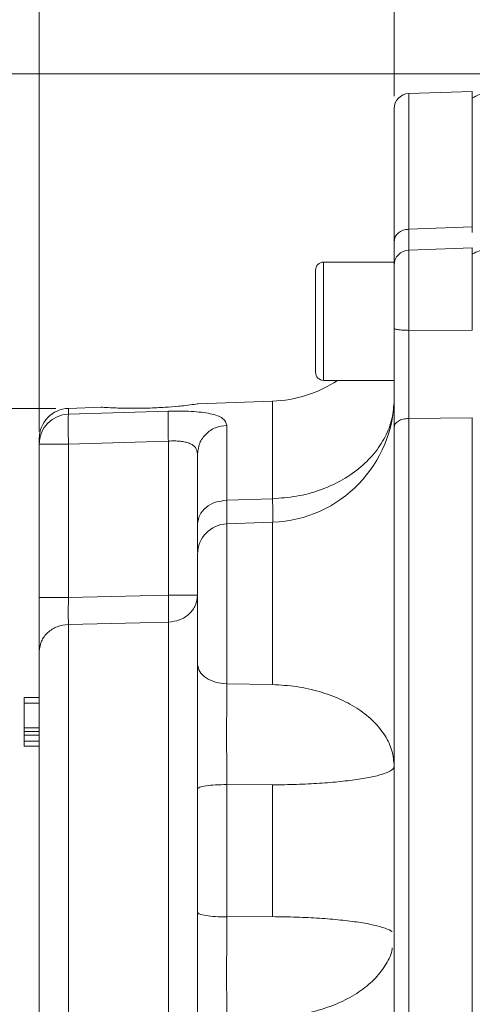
# Model space of a CAD drawing. Header units: inches. Extents: x 0.3 to 33.9, y 0.2 to 21.7.
# Tile 5 of 19: x 4.1 to 5.9, y 9.4 to 13.3. Entities that reach past the tile are written whole.
import ezdxf

# ---------------------------------------------------------------- set-up
doc = ezdxf.new("R2010")
doc.units = ezdxf.units.IN
doc.header["$MEASUREMENT"] = 0
doc.layers.add('SLD-0', color=7, linetype='Continuous', lineweight=15)
doc.styles.add('SLDTEXTSTYLE0', font='TXT', dxfattribs={"width": 0.75})
doc.dimstyles.new('SLDDIMSTYLE0', dxfattribs={"dimtxt": 0.25, "dimasz": 0.13, "dimexe": 0, "dimexo": 0.0625, "dimgap": 0.0625, "dimtad": 0, "dimtih": 1, "dimtoh": 1, "dimrnd": 1e-09, "dimzin": 12, "dimdsep": 46, "dimtxsty": 'SLDTEXTSTYLE0', "dimsah": 1, "dimcen": 0.09, "dimadec": 0, "dimazin": 3, "dimtfac": 1, "dimtofl": 0, "dimtmove": 0, "dimatfit": 3, "dimfxl": 1, "dimfrac": 2, "dimtolj": 1, "dimtzin": 12, "dimarcsym": 0})

# ---------------------------------------------------------------- blocks, each defined once
blk = doc.blocks.new('_D_6')
at = {"layer": 'SLD-0'}
for p, q in [((4.1765, 11.643), (4.1765, 15.2266)), ((5.5962, 15.1384), (5.5455, 15.1384)), ((5.5455, 15.1384), (5.5455, 14.7415)), ((6.7392, 15.1384), (6.79, 15.1384)), ((6.79, 15.1384), (6.79, 14.7415)), ((4.1765, 15.1016), (5.4567, 15.1016)), ((8.159, 15.1016), (6.8787, 15.1016)), ((5.5455, 14.7415), (5.5962, 14.7415)), ((6.79, 14.7415), (6.7392, 14.7415))]:
    blk.add_line(p, q, dxfattribs=at)
for points in [[(4.1765, 15.1016), (4.3065, 15.0816), (4.3065, 15.1216)], [(8.159, 15.1016), (8.029, 15.1216), (8.029, 15.0816)]]:
    blk.add_solid(points, dxfattribs=at)
at = {"layer": 'SLD-0', "char_height": 0.25, "attachment_point": 1, "style": 'SLDTEXTSTYLE0'}
for s, insert in [('3.98', (5.7429, 15.5114, -0.8581)), ('101.16', (5.6597, 15.0638, -0.8581))]:
    blk.add_mtext(s, dxfattribs=dict(at, insert=insert))
blk = doc.blocks.new('_D_7')
at = {"layer": 'SLD-0'}
for p, q in [((5.5845, 12.9724), (5.5845, 14.0317)), ((6.3926, 13.9435), (6.3418, 13.9435)), ((6.3418, 13.9435), (6.3418, 13.5467)), ((7.3508, 13.9435), (7.4016, 13.9435)), ((7.4016, 13.9435), (7.4016, 13.5467)), ((5.5845, 13.9067), (6.2531, 13.9067)), ((8.159, 13.9067), (7.4903, 13.9067)), ((6.3418, 13.5467), (6.3926, 13.5467)), ((7.4016, 13.5467), (7.3508, 13.5467))]:
    blk.add_line(p, q, dxfattribs=at)
for points in [[(5.5845, 13.9067), (5.7145, 13.8867), (5.7145, 13.9267)], [(8.159, 13.9067), (8.029, 13.9267), (8.029, 13.8867)]]:
    blk.add_solid(points, dxfattribs=at)
at = {"layer": 'SLD-0', "char_height": 0.25, "attachment_point": 1, "style": 'SLDTEXTSTYLE0'}
for s, insert in [('2.57', (6.4469, 14.3166, -0.8581)), ('65.39', (6.4561, 13.8689, -0.8581))]:
    blk.add_mtext(s, dxfattribs=dict(at, insert=insert))
blk = doc.blocks.new('_D_10')
at = {"layer": 'SLD-0'}
for p, q in [((4.2423, 11.7344), (3.1253, 11.7344)), ((3.2503, 11.7344), (3.2503, 9.0184)), ((2.6789, 8.6444), (2.6281, 8.6444)), ((2.6281, 8.6444), (2.6281, 8.2475)), ((3.8218, 8.6444), (3.8726, 8.6444)), ((3.8726, 8.6444), (3.8726, 8.2475)), ((2.6281, 8.2475), (2.6789, 8.2475)), ((3.8726, 8.2475), (3.8218, 8.2475)), ((3.2503, 5.4808), (3.2503, 8.1967)), ((4.6119, 5.4808), (3.1253, 5.4808))]:
    blk.add_line(p, q, dxfattribs=at)
for points in [[(3.2503, 11.7344), (3.2303, 11.6044), (3.2703, 11.6044)], [(3.2503, 5.4808), (3.2703, 5.6108), (3.2303, 5.6108)]]:
    blk.add_solid(points, dxfattribs=at)
at = {"layer": 'SLD-0', "char_height": 0.25, "attachment_point": 1, "style": 'SLDTEXTSTYLE0'}
for s, insert in [('6.25', (2.8255, 9.0174, -0.8581)), ('158.84', (2.7423, 8.5698, -0.8581))]:
    blk.add_mtext(s, dxfattribs=dict(at, insert=insert))
blk = doc.blocks.new('_D_11')
at = {"layer": 'SLD-0'}
for p, q in [((8.109, 13.0604), (1.708, 13.0604)), ((1.833, 13.0604), (1.833, 9.6814)), ((1.2615, 9.3074), (1.2107, 9.3074)), ((1.2107, 9.3074), (1.2107, 8.9105)), ((2.4045, 9.3074), (2.4552, 9.3074)), ((2.4552, 9.3074), (2.4552, 8.9105)), ((1.2107, 8.9105), (1.2615, 8.9105)), ((2.4552, 8.9105), (2.4045, 8.9105)), ((1.833, 5.4808), (1.833, 8.8597)), ((4.6119, 5.4808), (1.708, 5.4808))]:
    blk.add_line(p, q, dxfattribs=at)
for points in [[(1.833, 13.0604), (1.813, 12.9304), (1.853, 12.9304)], [(1.833, 5.4808), (1.853, 5.6108), (1.813, 5.6108)]]:
    blk.add_solid(points, dxfattribs=at)
at = {"layer": 'SLD-0', "char_height": 0.25, "attachment_point": 1, "style": 'SLDTEXTSTYLE0'}
for s, insert in [('7.58', (1.4082, 9.6804, -0.8581)), ('192.52', (1.325, 9.2328, -0.8581))]:
    blk.add_mtext(s, dxfattribs=dict(at, insert=insert))

msp = doc.modelspace()

# ---------------------------------------------------------------- linework, layer by layer
at = {"color": 7, "linetype": 'Continuous', "lineweight": 15}
for p, q in [((5.8945, 12.9912), (5.6424, 12.9824)), ((5.8945, 12.4537), (5.8945, 12.9912)), ((5.6424, 12.4448), (5.8945, 12.4537)), ((5.8945, 12.4316), (5.8945, 12.4537)), ((5.8945, 12.3706), (5.6424, 12.3618)), ((5.8945, 12.0438), (5.8945, 12.3706)), ((5.5845, 12.3143), (5.3045, 12.3143)), ((5.5845, 12.3143), (5.5845, 11.8453)), ((5.2725, 12.2823), (5.2725, 11.8773)), ((5.6424, 12.0437), (5.8945, 12.0438)), ((5.3045, 11.8453), (5.5845, 11.8453)), ((5.1019, 11.7627), (4.8055, 11.7523)), ((4.4237, 11.739), (4.2923, 11.7344)), ((4.2923, 11.7113), (4.6886, 11.7229)), ((5.6424, 11.6945), (5.8945, 11.6972)), ((5.6424, 8.2662), (5.6424, 11.6945)), ((5.8945, 8.2635), (5.8945, 11.6972)), ((4.9203, 11.6673), (4.9203, 11.37)), ((4.1765, 11.6145), (4.1765, 11.593)), ((4.2923, 11.593), (4.6886, 11.6047)), ((4.6886, 11.6047), (4.6886, 10.9935)), ((4.1765, 11.593), (4.2923, 11.593)), ((4.1765, 10.985), (4.1765, 11.593)), ((4.2923, 11.593), (4.2923, 10.985)), ((4.9203, 11.37), (5.1019, 11.3763)), ((5.1019, 11.2827), (4.9203, 11.2764)), ((4.2923, 10.985), (4.6886, 10.9935)), ((4.2923, 10.8778), (4.6886, 10.8867)), ((4.9203, 10.6423), (5.1019, 10.6391)), ((4.1765, 10.588), (4.1165, 10.588)), ((4.1765, 10.5659), (4.1165, 10.5659)), ((4.1165, 10.5659), (4.1165, 10.4673)), ((4.1165, 10.4673), (4.1765, 10.4673)), ((4.1165, 10.4528), (4.1765, 10.4528)), ((4.1165, 10.4387), (4.1765, 10.4387)), ((4.1165, 10.4387), (4.1165, 10.4149)), ((4.1765, 10.4149), (4.1165, 10.4149)), ((4.1765, 10.3956), (4.1165, 10.3956)), ((5.1019, 10.2417), (4.9203, 10.243)), ((4.9203, 10.243), (4.9203, 9.7178)), ((5.1019, 9.7191), (5.1019, 10.2417)), ((4.9203, 9.7178), (5.1019, 9.7191))]:
    msp.add_line(p, q, dxfattribs=at)
at = {"color": 8, "linetype": 'Continuous', "lineweight": 15}
for p, q in [((5.6424, 12.4448), (5.6424, 12.9824)), ((5.6424, 12.0437), (5.6424, 12.3618)), ((5.3045, 12.3143), (5.3045, 11.8453)), ((5.1019, 11.3763), (5.1019, 11.7627)), ((4.2923, 11.7344), (4.2923, 11.7113)), ((5.1019, 10.6391), (5.1019, 11.2827)), ((4.9203, 11.2764), (4.9203, 10.6423)), ((4.2923, 8.9763), (4.2923, 10.8778)), ((4.6886, 8.9625), (4.6886, 10.8867))]:
    msp.add_line(p, q, dxfattribs=at)
at = {"color": 7, "linetype": 'Continuous', "lineweight": 15}
for centre, radius, start, end in [((5.6445, 12.9224), 0.06, 92, 180), ((5.959, 12.8635), 0.12, 92, 122.5136), ((5.6445, 12.3018), 0.06, 92, 180), ((5.959, 12.2445), 0.12, 92, 122.5136), ((5.3045, 12.2823), 0.032, 90, 180), ((5.3045, 11.8773), 0.032, 180, 270), ((5.0845, 12.2624), 0.5, 272, 303.4647), ((5.0845, 11.7824), 0.5, 272, 0), ((4.2965, 11.6145), 0.12, 92, 180), ((4.2956, 11.5922), 0.1192, 91.6062, 179.6359), ((4.9245, 11.1565), 0.12, 92, 180)]:
    msp.add_arc(centre, radius, start, end, dxfattribs=at)
for points, knots in [([(5.5845, 12.3956), (5.5845, 12.4478), (5.5845, 12.5532), (5.5845, 12.6815), (5.5845, 12.787), (5.5845, 12.8639), (5.5845, 12.9132), (5.5845, 12.9193), (5.5845, 12.9224)], [0, 0, 0, 0, 0.159873, 0.322664, 0.488197, 0.657718, 0.828396, 1, 1, 1, 1]), ([(5.5845, 12.3956), (5.5853, 12.4019), (5.587, 12.4146), (5.6003, 12.4306), (5.6194, 12.4421), (5.6347, 12.4439), (5.6424, 12.4448)], [0, 0, 0, 0, 0.25, 0.5, 0.749998, 1, 1, 1, 1]), ([(5.5845, 12.3123), (5.5845, 12.3218), (5.5845, 12.3411), (5.5845, 12.3773), (5.5845, 12.3956)], [0, 0, 0, 0, 0.493361, 1, 1, 1, 1]), ([(5.5845, 12.0514), (5.5845, 12.0681), (5.5845, 12.1019), (5.5845, 12.1521), (5.5845, 12.1984), (5.5845, 12.2381), (5.5845, 12.2699), (5.5845, 12.2914), (5.5845, 12.3018), (5.5845, 12.3008), (5.5845, 12.3004)], [0, 0, 0, 0, 0.132662, 0.26886, 0.405058, 0.53772, 0.670382, 0.80658, 0.942778, 1, 1, 1, 1]), ([(5.5845, 12.0514), (5.5853, 12.0504), (5.587, 12.0484), (5.6003, 12.0459), (5.6194, 12.0442), (5.6347, 12.0439), (5.6424, 12.0437)], [0, 0, 0, 0, 0.249999, 0.499999, 0.749998, 1, 1, 1, 1]), ([(5.5845, 11.6603), (5.5845, 11.6895), (5.5845, 11.748), (5.5845, 11.8463), (5.5845, 11.9485), (5.5845, 12.0171), (5.5845, 12.0514)], [0, 0, 0, 0, 0.250001, 0.499962, 0.749995, 1, 1, 1, 1]), ([(5.6424, 11.6945), (5.6423, 11.7041), (5.6423, 11.7267), (5.6423, 11.7612), (5.6422, 11.8021), (5.6422, 11.8452), (5.6422, 11.8999), (5.6423, 11.9662), (5.6423, 12.0159), (5.6424, 12.0437)], [0, 0, 0, 0, 0.093134, 0.221777, 0.318053, 0.456595, 0.594338, 0.772833, 1, 1, 1, 1]), ([(4.8055, 11.7521), (4.8061, 11.7522), (4.8093, 11.7527), (4.7932, 11.7503), (4.764, 11.7465), (4.7378, 11.7437), (4.7284, 11.7427)], [0, 0, 0, 0, 0.084586, 0.441347, 0.798912, 1, 1, 1, 1]), ([(5.5845, 11.7677), (5.5827, 11.7427), (5.5791, 11.6925), (5.5507, 11.6201), (5.5064, 11.5531), (5.4463, 11.494), (5.373, 11.4449), (5.2891, 11.4079), (5.1977, 11.3831), (5.1338, 11.3786), (5.1019, 11.3763)], [0, 0, 0, 0, 0.125, 0.25, 0.375, 0.5, 0.625, 0.75, 0.875, 1, 1, 1, 1]), ([(4.2923, 11.7113), (4.292, 11.7093), (4.2915, 11.7054), (4.2911, 11.6919), (4.2909, 11.6696), (4.2912, 11.6347), (4.2919, 11.6066), (4.2923, 11.593)], [0, 0, 0, 0, 0.162091, 0.299678, 0.500679, 0.758229, 1, 1, 1, 1]), ([(4.7284, 11.7427), (4.7114, 11.7413), (4.6739, 11.7381), (4.6072, 11.735), (4.5387, 11.7343), (4.4792, 11.7357), (4.4391, 11.7377), (4.4205, 11.739), (4.4231, 11.7388), (4.4237, 11.7388)], [0, 0, 0, 0, 0.13768, 0.302771, 0.47042, 0.636329, 0.796692, 0.949168, 1, 1, 1, 1]), ([(4.6886, 11.7229), (4.6883, 11.7191), (4.6876, 11.7114), (4.6873, 11.6835), (4.6876, 11.6467), (4.6883, 11.6187), (4.6886, 11.6047)], [0, 0, 0, 0, 0.250114, 0.5, 0.749886, 1, 1, 1, 1]), ([(4.6886, 11.7229), (4.7042, 11.7232), (4.7355, 11.7238), (4.78, 11.7224), (4.8207, 11.7191), (4.8676, 11.7116), (4.9109, 11.6965), (4.9171, 11.6771), (4.9203, 11.6673)], [0, 0, 0, 0, 0.120862, 0.242382, 0.365038, 0.48991, 0.743079, 1, 1, 1, 1]), ([(5.5845, 11.6603), (5.5853, 11.6647), (5.587, 11.6735), (5.6003, 11.6846), (5.6194, 11.6926), (5.6347, 11.6939), (5.6424, 11.6945)], [0, 0, 0, 0, 0.249999, 0.499999, 0.749999, 1, 1, 1, 1]), ([(4.8045, 11.5534), (4.8062, 11.568), (4.8096, 11.5972), (4.8362, 11.6343), (4.8744, 11.6608), (4.905, 11.6651), (4.9203, 11.6673)], [0, 0, 0, 0, 0.25, 0.5, 0.75, 1, 1, 1, 1]), ([(5.5845, 8.3004), (5.5845, 8.3802), (5.5845, 8.5411), (5.5845, 8.8029), (5.5845, 9.0806), (5.5845, 9.3724), (5.5845, 9.6741), (5.5845, 9.9804), (5.5845, 10.2866), (5.5845, 10.5884), (5.5845, 10.8801), (5.5845, 11.1578), (5.5845, 11.4196), (5.5845, 11.5806), (5.5845, 11.6603)], [0, 0, 0, 0, 0.079937, 0.161332, 0.244098, 0.328859, 0.414198, 0.5, 0.585797, 0.671136, 0.755901, 0.838663, 0.920061, 1, 1, 1, 1]), ([(4.6886, 11.6047), (4.6968, 11.605), (4.7129, 11.6057), (4.7355, 11.6043), (4.7554, 11.6013), (4.7726, 11.5962), (4.7865, 11.5889), (4.8009, 11.5759), (4.803, 11.5624), (4.8045, 11.5534)], [0, 0, 0, 0, 0.126138, 0.24819, 0.366907, 0.4831, 0.607894, 0.735385, 1, 1, 1, 1]), ([(4.8045, 11.5534), (4.8045, 11.5308), (4.8045, 11.4857), (4.8045, 11.3924), (4.8045, 11.3149), (4.8045, 11.2761)], [0, 0, 0, 0, 0.33326, 0.666756, 1, 1, 1, 1]), ([(4.8045, 11.2761), (4.8062, 11.2882), (4.8096, 11.3122), (4.8362, 11.3428), (4.8744, 11.3647), (4.905, 11.3682), (4.9203, 11.37)], [0, 0, 0, 0, 0.25, 0.5, 0.75, 1, 1, 1, 1]), ([(5.1019, 11.3763), (5.1024, 11.3557), (5.1034, 11.3148), (5.1035, 11.2939), (5.1036, 11.2835)], [0, 0, 0, 0, 0.503891, 1, 1, 1, 1]), ([(4.8045, 11.1655), (4.8045, 11.1771), (4.8045, 11.2018), (4.8045, 11.2503), (4.8045, 11.2761)], [0, 0, 0, 0, 0.466165, 1, 1, 1, 1]), ([(4.8045, 11.1537), (4.8045, 11.1544), (4.8045, 11.1571), (4.8045, 11.1353), (4.8045, 11.0904), (4.8045, 11.0263), (4.8045, 10.9504), (4.8045, 10.8677), (4.8045, 10.7862), (4.8045, 10.742), (4.8045, 10.7204)], [0, 0, 0, 0, 0.050521, 0.188956, 0.327391, 0.459304, 0.591217, 0.729652, 0.868087, 1, 1, 1, 1]), ([(4.1765, 10.985), (4.1782, 10.985), (4.1816, 10.985), (4.2082, 10.985), (4.2464, 10.985), (4.277, 10.985), (4.2923, 10.985)], [0, 0, 0, 0, 0.25, 0.5, 0.750001, 1, 1, 1, 1]), ([(4.1765, 10.7706), (4.1765, 10.7821), (4.1765, 10.8051), (4.1765, 10.8577), (4.1765, 10.9187), (4.1765, 10.9629), (4.1765, 10.985)], [0, 0, 0, 0, 0.250351, 0.500132, 0.750013, 1, 1, 1, 1]), ([(4.2923, 10.985), (4.2921, 10.9732), (4.2916, 10.9485), (4.2915, 10.9178), (4.2917, 10.8932), (4.2921, 10.8832), (4.2923, 10.8778)], [0, 0, 0, 0, 0.266777, 0.559333, 0.763657, 1, 1, 1, 1]), ([(4.6886, 10.8867), (4.704, 10.8887), (4.7346, 10.8928), (4.7727, 10.9176), (4.7993, 10.9524), (4.8027, 10.9798), (4.8045, 10.9935)], [0, 0, 0, 0, 0.2499999, 0.5000003, 0.7500001, 1, 1, 1, 1]), ([(4.6886, 10.9935), (4.704, 10.9935), (4.7346, 10.9935), (4.7727, 10.9935), (4.7993, 10.9935), (4.8027, 10.9935), (4.8045, 10.9935)], [0, 0, 0, 0, 0.25, 0.5, 0.75, 1, 1, 1, 1]), ([(4.6886, 10.9935), (4.6888, 10.9825), (4.6893, 10.9606), (4.6894, 10.9302), (4.6893, 10.9041), (4.6888, 10.8925), (4.6886, 10.8867)], [0, 0, 0, 0, 0.250045, 0.5, 0.749955, 1, 1, 1, 1]), ([(4.1765, 10.7706), (4.1782, 10.7844), (4.1816, 10.8118), (4.2082, 10.8468), (4.2464, 10.8718), (4.277, 10.8758), (4.2923, 10.8778)], [0, 0, 0, 0, 0.25, 0.5, 0.750001, 1, 1, 1, 1]), ([(4.1765, 9.0962), (4.1765, 9.0984), (4.1765, 9.1028), (4.1765, 9.1393), (4.1765, 9.1991), (4.1765, 9.2834), (4.1765, 9.3884), (4.1765, 9.5092), (4.1765, 9.6396), (4.1765, 9.7758), (4.1765, 9.9172), (4.1765, 10.0638), (4.1765, 10.2123), (4.1765, 10.3561), (4.1765, 10.4889), (4.1765, 10.6044), (4.1765, 10.7008), (4.1765, 10.7477), (4.1765, 10.7706)], [0, 0, 0, 0, 0.059425, 0.12141, 0.185227, 0.25, 0.314773, 0.37859, 0.440575, 0.5, 0.559425, 0.62141, 0.685227, 0.75, 0.814773, 0.87859, 0.940575, 1, 1, 1, 1]), ([(4.8045, 10.7204), (4.8062, 10.7103), (4.8096, 10.6903), (4.8362, 10.6649), (4.8744, 10.6467), (4.905, 10.6437), (4.9203, 10.6423)], [0, 0, 0, 0, 0.25, 0.5, 0.75, 1, 1, 1, 1]), ([(4.8045, 10.2252), (4.8045, 10.2696), (4.8045, 10.3582), (4.8045, 10.4899), (4.8045, 10.6144), (4.8045, 10.685), (4.8045, 10.7204)], [0, 0, 0, 0, 0.250628, 0.501002, 0.750578, 1, 1, 1, 1]), ([(4.9203, 10.6423), (4.9201, 10.6049), (4.9199, 10.5421), (4.9198, 10.4362), (4.9199, 10.3398), (4.9202, 10.2746), (4.9203, 10.243)], [0, 0, 0, 0, 0.322184, 0.542345, 0.777641, 1, 1, 1, 1]), ([(5.5845, 10.3149), (5.5827, 10.3357), (5.5791, 10.3772), (5.5507, 10.4372), (5.5064, 10.4927), (5.4463, 10.5416), (5.373, 10.5823), (5.2891, 10.6129), (5.1977, 10.6335), (5.1338, 10.6372), (5.1019, 10.6391)], [0, 0, 0, 0, 0.125, 0.25, 0.375, 0.5, 0.625, 0.75, 0.875, 1, 1, 1, 1]), ([(4.1165, 10.588), (4.1165, 10.5878), (4.1165, 10.5876), (4.1165, 10.5849), (4.1165, 10.5808), (4.1165, 10.5742), (4.1165, 10.569), (4.1165, 10.5659)], [0, 0, 0, 0, 0.223084, 0.378096, 0.533766, 0.720443, 1, 1, 1, 1]), ([(4.1165, 10.4528), (4.1165, 10.454), (4.1165, 10.4563), (4.1165, 10.4599), (4.1165, 10.4636), (4.1165, 10.4666), (4.1165, 10.467), (4.1165, 10.4673)], [0, 0, 0, 0, 0.122712, 0.245202, 0.422711, 0.701515, 1, 1, 1, 1]), ([(4.1165, 10.4528), (4.1165, 10.4517), (4.1165, 10.4494), (4.1165, 10.4456), (4.1165, 10.4417), (4.1165, 10.4391), (4.1165, 10.4388), (4.1165, 10.4387)], [0, 0, 0, 0, 0.122267, 0.275233, 0.499971, 0.800379, 1, 1, 1, 1]), ([(4.1165, 10.4149), (4.1165, 10.4129), (4.1165, 10.4084), (4.1165, 10.4022), (4.1165, 10.3978), (4.1165, 10.3958), (4.1165, 10.3957), (4.1165, 10.3956)], [0, 0, 0, 0, 0.219538, 0.497685, 0.778259, 0.919006, 1, 1, 1, 1]), ([(5.1019, 10.2417), (5.1338, 10.2421), (5.1977, 10.2429), (5.2891, 10.2476), (5.373, 10.2545), (5.4463, 10.2637), (5.5064, 10.2747), (5.5507, 10.2873), (5.5791, 10.3008), (5.5827, 10.3102), (5.5845, 10.3149)], [0, 0, 0, 0, 0.1249999, 0.2499998, 0.3750001, 0.5, 0.6249999, 0.7499999, 0.875, 1, 1, 1, 1]), ([(4.9203, 10.243), (4.905, 10.2426), (4.8744, 10.242), (4.8362, 10.2378), (4.8096, 10.232), (4.8062, 10.2275), (4.8045, 10.2252)], [0, 0, 0, 0, 0.25, 0.5, 0.75, 1, 1, 1, 1]), ([(4.8045, 10.2252), (4.8045, 10.1436), (4.8045, 9.9804), (4.8045, 9.8171), (4.8045, 9.7355)], [0, 0, 0, 0, 0.5, 1, 1, 1, 1]), ([(4.8045, 9.2404), (4.8045, 9.2759), (4.8045, 9.3468), (4.8045, 9.4716), (4.8045, 9.6031), (4.8045, 9.6914), (4.8045, 9.7355)], [0, 0, 0, 0, 0.250628, 0.501002, 0.750578, 1, 1, 1, 1]), ([(4.8045, 9.7355), (4.8062, 9.7332), (4.8096, 9.7287), (4.8362, 9.7229), (4.8744, 9.7188), (4.905, 9.7181), (4.9203, 9.7178)], [0, 0, 0, 0, 0.25, 0.5, 0.75, 1, 1, 1, 1]), ([(4.9203, 9.7178), (4.9201, 9.6716), (4.9199, 9.594), (4.9198, 9.4851), (4.9199, 9.3958), (4.9202, 9.3437), (4.9203, 9.3185)], [0, 0, 0, 0, 0.322184, 0.542345, 0.777641, 1, 1, 1, 1]), ([(5.5756, 9.6592), (5.5755, 9.6594), (5.5725, 9.6643), (5.5496, 9.6734), (5.5067, 9.686), (5.4462, 9.697), (5.373, 9.7062), (5.2891, 9.7131), (5.1977, 9.7178), (5.1338, 9.7186), (5.1019, 9.7191)], [0, 0, 0, 0, 0.005782, 0.147813, 0.289845, 0.431876, 0.573907, 0.715938, 0.857969, 1, 1, 1, 1]), ([(5.1019, 9.3216), (5.1338, 9.3235), (5.1977, 9.3273), (5.2891, 9.3478), (5.373, 9.3784), (5.4463, 9.4191), (5.5066, 9.468), (5.5499, 9.5236), (5.5734, 9.5672), (5.5765, 9.5919), (5.5771, 9.596)], [0, 0, 0, 0, 0.13899, 0.27798, 0.41697, 0.55596, 0.69495, 0.83394, 0.97293, 1, 1, 1, 1])]:
    msp.add_open_spline(points, degree=3, knots=knots, dxfattribs=at)
at = {"color": 8, "linetype": 'Continuous', "lineweight": 15}
for points, knots in [([(5.6422, 12.3621), (5.6422, 12.3632), (5.6422, 12.3665), (5.6422, 12.3804), (5.6423, 12.4028), (5.6423, 12.4298), (5.6424, 12.4448)], [0, 0, 0, 0, 0.113062, 0.337884, 0.629221, 1, 1, 1, 1]), ([(4.9203, 11.37), (4.9201, 11.3434), (4.9199, 11.3017), (4.9199, 11.2829), (4.9199, 11.2761)], [0, 0, 0, 0, 0.635149, 1, 1, 1, 1])]:
    msp.add_open_spline(points, degree=3, knots=knots, dxfattribs=at)

# ---------------------------------------------------------------- dimensions: what is measured, and where the dimension line sits
at = {"layer": 'SLD-0'}
for base, p2, picture, middle in [((4.1765, 15.1016), (4.1765, 11.593), '_D_6', (6.1677, 15.1016)), ((5.5845, 13.9067), (5.5845, 12.9224), '_D_7', (6.8717, 13.9067))]:
    dim = msp.add_linear_dim(base=base, p1=(8.159, 16.2639), p2=p2, dimstyle='SLDDIMSTYLE0', dxfattribs=at)
    dim.commit()
    dim.dimension.update_dxf_attribs({"geometry": picture, "text_midpoint": middle, "dimtype": 160})
for base, p1, p2, picture, middle in [((1.833, 13.0604), (4.6619, 5.4808), (8.159, 13.0604), '_D_11', (1.833, 9.2706)), ((3.2503, 5.4808), (4.2923, 11.7344), (4.6619, 5.4808), '_D_10', (3.2503, 8.6076))]:
    dim = msp.add_linear_dim(base=base, p1=p1, p2=p2, angle=90, dimstyle='SLDDIMSTYLE0', dxfattribs=at)
    dim.commit()
    dim.dimension.update_dxf_attribs({"geometry": picture, "text_midpoint": middle, "dimtype": 160})

doc.saveas('drawing.dxf')
